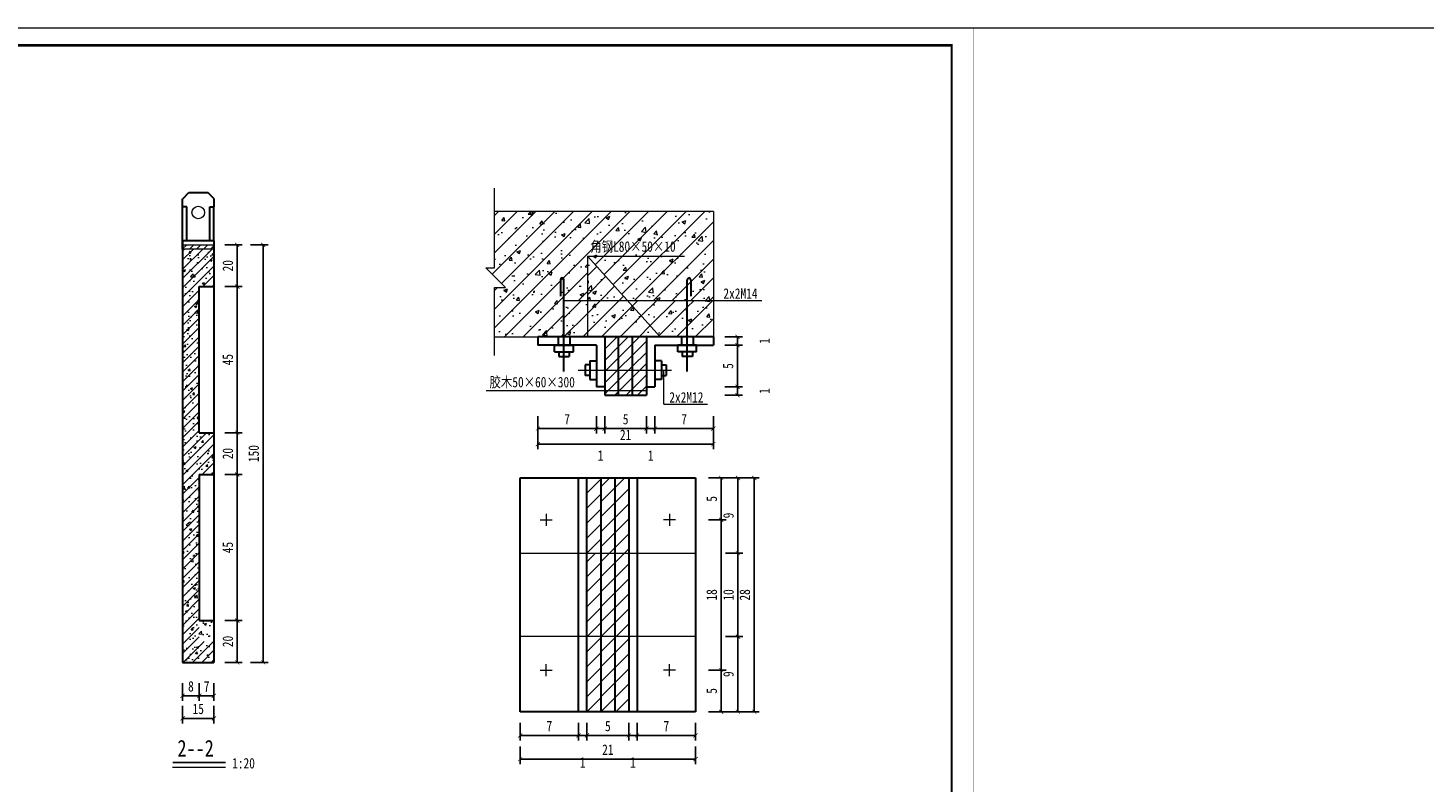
# Model space of a CAD drawing. Extents: x 36231 to 595326, y 3059 to 3871788.
# Tile 114 of 143: x 588556 to 588890, y 3866272 to 3866452. Entities that reach past the tile are written whole.
import ezdxf
from ezdxf.lldxf.tags import DXFTag

# ---------------------------------------------------------------- set-up
doc = ezdxf.new("R2010")
doc.units = 0
doc.header["$PDMODE"] = 32
doc.header["$PDSIZE"] = 0.2
doc.layers.get('0').update_dxf_attribs({"linetype": 'CONTINUOUS'})
doc.layers.get('Defpoints').update_dxf_attribs({"linetype": 'CONTINUOUS'})
for name, color, linetype, lineweight in [('0.13文字', 3, 'CONTINUOUS', 13), ('BIAOZHU', 8, 'CONTINUOUS', 13), ('图框１', 5, 'CONTINUOUS', 60), ('文字层', 7, 'CONTINUOUS', 15), ('标注线', 7, 'CONTINUOUS', 18), ('细实线', 3, 'CONTINUOUS', 20), ('轮廓线', 1, 'CONTINUOUS', 30), ('轮廓西线', 1, 'CONTINUOUS', 15)]:
    doc.layers.add(name, color=color, linetype=linetype, lineweight=lineweight)
doc.styles.add('-仿宋_GB2312', font='仿宋_GB2312_0.ttf')
doc.styles.add('HZTXT', font='仿宋_GB2312_0.ttf', dxfattribs={"width": 0.8, "height": 2.5})
tags = doc.linetypes.add('DASHDOT2', pattern=[0.5, 0.25, -0.125, 0, -0.125]).pattern_tags.tags
tags[10:11] = [DXFTag(74, 4), DXFTag(75, 0), DXFTag(340, '0'), DXFTag(46, 1.0), DXFTag(50, 0.0), DXFTag(44, 0.0), DXFTag(45, 0.0)]
tags[8:9] = [DXFTag(74, 4), DXFTag(75, 0), DXFTag(340, '0'), DXFTag(46, 1.0), DXFTag(50, 0.0), DXFTag(44, 0.0), DXFTag(45, 0.0)]
tags[6:7] = [DXFTag(74, 4), DXFTag(75, 0), DXFTag(340, '0'), DXFTag(46, 1.0), DXFTag(50, 0.0), DXFTag(44, 0.0), DXFTag(45, 0.0)]
tags[4:5] = [DXFTag(74, 4), DXFTag(75, 0), DXFTag(340, '0'), DXFTag(46, 1.0), DXFTag(50, 0.0), DXFTag(44, 0.0), DXFTag(45, 0.0)]
doc.dimstyles.new('工作室标准标注', dxfattribs={"dimtxt": 2.5, "dimasz": 1, "dimexe": 1.2, "dimexo": 1.5, "dimgap": 1, "dimtad": 1, "dimdec": 1, "dimzin": 0, "dimdsep": 46, "dimtxsty": 'HZTXT', "dimblk": 'ARCHTICK', "dimcen": 0.09, "dimadec": 0, "dimazin": 0, "dimtfac": 0.09, "dimtdec": 1, "dimtofl": 0, "dimtmove": 2, "dimatfit": 3, "dimldrblk": 'ARCHTICK', "dimfxl": 3, "dimfxlon": 1, "dimtolj": 1, "dimtzin": 0, "dimarcsym": 0})
pattern_1 = [(50, (588665.879, 3866378.241), (9.1092, -0.79695), [0.9525, -10.4775]), (355, (588665.879, 3866378.241), (-1.7621, 9.5528), [0.762, -8.382]), (100.451, (588666.638, 3866378.174), (7.3471, 8.7558), [0.8095, -8.9045]), (46.184, (588665.879, 3866380.781), (13.554, -2.1021), [1.4287, -15.7162]), (96.636, (588667.008, 3866380.606), (11.8702, 12.3713), [1.2143, -13.3567]), (351.184, (588665.879, 3866380.781), (11.8702, 12.3713), [1.143, -12.573]), (21, (588667.149, 3866380.146), (7.5807, -5.1133), [0.9525, -10.4775]), (326, (588667.149, 3866380.146), (3.0901, 9.2094), [0.762, -8.382]), (71.451, (588667.7806, 3866379.72), (10.6708, 4.0961), [0.8095, -8.9045]), (37.5, (588665.8788, 3866378.2408), (0.15443, 4.22775), [0, -8.2804, 0, -8.509, 0, -8.41375]), (7.5, (588665.879, 3866378.241), (3.34098, 5.00903), [0, -4.8514, 0, -8.0899, 0, -3.20675]), (327.5, (588663.0467, 3866378.2408), (6.77953, -0.28644), [0, -3.175, 0, -9.906, 0, -13.1445]), (317.5, (588661.777, 3866378.241), (7.40646, 1.2713), [0, -4.1275, 0, -6.5786, 0, -9.3345])]
pattern_2 = [(45, (588684.6183, 3866378.2408), (-2.24506, 2.24506), [])]
pattern_3 = [(45, (588693.455, 3866288.412), (-1.79605, 1.79605), [])]
pattern_4 = [(45, (588690.1215, 3866288.412), (-1.79605, 1.79605), [])]
pattern_5 = [(45, (588686.0183, 3866364.2408), (-1.34704, 1.34704), [])]

# ---------------------------------------------------------------- blocks, each defined once
blk = doc.blocks.new('_ARCHTICK')
at = {"color": 0, "linetype": 'ByBlock', "const_width": 0.15}
blk.add_lwpolyline([(-0.5, -0.5), (0.5, 0.5)], dxfattribs=at)
blk = doc.blocks.new('*D1463')
at = {"layer": 'Defpoints', "color": 0, "lineweight": 13}
for p in [(588600.83, 3866400.25), (588600.83, 3866300.25), (588612.61, 3866300.25)]:
    blk.add_point(p, dxfattribs=at)
at = {"layer": '细实线', "color": 0, "lineweight": -2}
for p, q in [((588609.61, 3866400.25), (588613.81, 3866400.25)), ((588612.61, 3866400.25), (588612.61, 3866300.25)), ((588609.61, 3866300.25), (588613.81, 3866300.25))]:
    blk.add_line(p, q, dxfattribs=at)
for p, rotation in [((588612.61, 3866400.25), 90), ((588612.61, 3866300.25), 270)]:
    blk.add_blockref('_ARCHTICK', p, dxfattribs=dict(at, rotation=rotation))
at = {"layer": '细实线', "color": 0, "lineweight": 9, "insert": (588610.36, 3866350.25), "char_height": 2.5, "attachment_point": 5, "rotation": 90, "style": 'HZTXT'}
blk.add_mtext('\\A1;150', dxfattribs=at)
blk = doc.blocks.new('*D1468')
at = {"layer": 'Defpoints', "color": 0, "lineweight": 13}
for p in [(588692.37, 3866368.24), (588694.37, 3866366.24), (588694.37, 3866356.24)]:
    blk.add_point(p, dxfattribs=at)
at = {"layer": '细实线', "color": 0, "lineweight": -2}
for p, q in [((588692.37, 3866359.24), (588692.37, 3866355.04)), ((588694.37, 3866359.24), (588694.37, 3866355.04)), ((588692.37, 3866356.24), (588694.37, 3866356.24))]:
    blk.add_line(p, q, dxfattribs=at)
at = {"layer": '细实线', "color": 0, "lineweight": -2, "rotation": 180}
blk.add_blockref('_ARCHTICK', (588692.37, 3866356.24), dxfattribs=at)
at = {"layer": '细实线', "color": 0, "lineweight": -2}
blk.add_blockref('_ARCHTICK', (588694.37, 3866356.24), dxfattribs=at)
at = {"layer": '细实线', "color": 0, "lineweight": 9, "insert": (588693.37, 3866349.79), "char_height": 2.5, "attachment_point": 5, "style": 'HZTXT'}
blk.add_mtext('\\A1;1', dxfattribs=at)
blk = doc.blocks.new('*D1470')
at = {"layer": 'Defpoints', "color": 0, "lineweight": 13}
for p in [(588704.37, 3866366.24), (588706.37, 3866368.24), (588706.37, 3866356.24)]:
    blk.add_point(p, dxfattribs=at)
at = {"layer": '细实线', "color": 0, "lineweight": -2}
for p, q in [((588704.37, 3866359.24), (588704.37, 3866355.04)), ((588706.37, 3866359.24), (588706.37, 3866355.04)), ((588704.37, 3866356.24), (588706.37, 3866356.24))]:
    blk.add_line(p, q, dxfattribs=at)
at = {"layer": '细实线', "color": 0, "lineweight": -2, "rotation": 180}
blk.add_blockref('_ARCHTICK', (588704.37, 3866356.24), dxfattribs=at)
at = {"layer": '细实线', "color": 0, "lineweight": -2}
blk.add_blockref('_ARCHTICK', (588706.37, 3866356.24), dxfattribs=at)
at = {"layer": '细实线', "color": 0, "lineweight": 9, "insert": (588705.37, 3866349.79), "char_height": 2.5, "attachment_point": 5, "style": 'HZTXT'}
blk.add_mtext('\\A1;1', dxfattribs=at)
blk = doc.blocks.new('*D1472')
at = {"layer": 'Defpoints', "color": 0, "lineweight": 13}
for p in [(588704.37, 3866366.24), (588726.16, 3866366.24), (588704.37, 3866364.24)]:
    blk.add_point(p, dxfattribs=at)
at = {"layer": '细实线', "color": 0, "lineweight": -2}
for p, q in [((588723.16, 3866366.24), (588727.36, 3866366.24)), ((588726.16, 3866364.24), (588726.16, 3866366.24)), ((588723.16, 3866364.24), (588727.36, 3866364.24))]:
    blk.add_line(p, q, dxfattribs=at)
for p, rotation in [((588726.16, 3866366.24), 90), ((588726.16, 3866364.24), 270)]:
    blk.add_blockref('_ARCHTICK', p, dxfattribs=dict(at, rotation=rotation))
at = {"layer": '细实线', "color": 0, "lineweight": 9, "insert": (588732.61, 3866365.24), "char_height": 2.5, "attachment_point": 5, "rotation": 90, "style": 'HZTXT'}
blk.add_mtext('\\A1;1', dxfattribs=at)
blk = doc.blocks.new('*D1474')
at = {"layer": 'Defpoints', "color": 0, "lineweight": 13}
for p in [(588706.37, 3866376.24), (588720.37, 3866378.24), (588726.16, 3866378.24)]:
    blk.add_point(p, dxfattribs=at)
at = {"layer": '细实线', "color": 0, "lineweight": -2}
for p, q in [((588723.16, 3866378.24), (588727.36, 3866378.24)), ((588723.16, 3866376.24), (588727.36, 3866376.24)), ((588726.16, 3866376.24), (588726.16, 3866378.24))]:
    blk.add_line(p, q, dxfattribs=at)
for p, rotation in [((588726.16, 3866378.24), 90), ((588726.16, 3866376.24), 270)]:
    blk.add_blockref('_ARCHTICK', p, dxfattribs=dict(at, rotation=rotation))
at = {"layer": '细实线', "color": 0, "lineweight": 9, "insert": (588732.61, 3866377.24), "char_height": 2.5, "attachment_point": 5, "rotation": 90, "style": 'HZTXT'}
blk.add_mtext('\\A1;1', dxfattribs=at)
blk = doc.blocks.new('*D1511')
at = {"layer": 'Defpoints', "color": 0, "lineweight": 13}
for p in [(588688.12, 3866288.41), (588690.12, 3866288.41), (588690.12, 3866282.74)]:
    blk.add_point(p, dxfattribs=at)
at = {"layer": '细实线', "color": 0, "lineweight": -2}
for p, q in [((588688.12, 3866285.74), (588688.12, 3866281.54)), ((588690.12, 3866285.74), (588690.12, 3866281.54)), ((588688.12, 3866282.74), (588690.12, 3866282.74))]:
    blk.add_line(p, q, dxfattribs=at)
at = {"layer": '细实线', "color": 0, "lineweight": -2, "rotation": 180}
blk.add_blockref('_ARCHTICK', (588688.12, 3866282.74), dxfattribs=at)
at = {"layer": '细实线', "color": 0, "lineweight": -2}
blk.add_blockref('_ARCHTICK', (588690.12, 3866282.74), dxfattribs=at)
at = {"layer": '细实线', "color": 0, "lineweight": 9, "insert": (588689.12, 3866276.29), "char_height": 2.5, "attachment_point": 5, "style": 'HZTXT'}
blk.add_mtext('\\A1;1', dxfattribs=at)
blk = doc.blocks.new('*D1513')
at = {"layer": 'Defpoints', "color": 0, "lineweight": 13}
for p in [(588700.12, 3866288.41), (588702.12, 3866288.41), (588702.12, 3866282.74)]:
    blk.add_point(p, dxfattribs=at)
at = {"layer": '细实线', "color": 0, "lineweight": -2}
for p, q in [((588700.12, 3866285.74), (588700.12, 3866281.54)), ((588702.12, 3866285.74), (588702.12, 3866281.54)), ((588700.12, 3866282.74), (588702.12, 3866282.74))]:
    blk.add_line(p, q, dxfattribs=at)
at = {"layer": '细实线', "color": 0, "lineweight": -2, "rotation": 180}
blk.add_blockref('_ARCHTICK', (588700.12, 3866282.74), dxfattribs=at)
at = {"layer": '细实线', "color": 0, "lineweight": -2}
blk.add_blockref('_ARCHTICK', (588702.12, 3866282.74), dxfattribs=at)
at = {"layer": '细实线', "color": 0, "lineweight": 9, "insert": (588701.12, 3866276.29), "char_height": 2.5, "attachment_point": 5, "style": 'HZTXT'}
blk.add_mtext('\\A1;1', dxfattribs=at)
blk = doc.blocks.new('*D1518')
at = {"layer": 'Defpoints', "color": 0, "lineweight": 13}
for p in [(588716.12, 3866344.41), (588716.12, 3866326.41), (588726.26, 3866326.41)]:
    blk.add_point(p, dxfattribs=at)
at = {"layer": '细实线', "color": 0, "lineweight": -2}
for p, q in [((588723.26, 3866344.41), (588727.46, 3866344.41)), ((588726.26, 3866344.41), (588726.26, 3866326.41)), ((588723.26, 3866326.41), (588727.46, 3866326.41))]:
    blk.add_line(p, q, dxfattribs=at)
for p, rotation in [((588726.26, 3866344.41), 90), ((588726.26, 3866326.41), 270)]:
    blk.add_blockref('_ARCHTICK', p, dxfattribs=dict(at, rotation=rotation))
at = {"layer": '细实线', "color": 0, "lineweight": 9, "insert": (588724.01, 3866335.41), "char_height": 2.5, "attachment_point": 5, "rotation": 90, "style": 'HZTXT'}
blk.add_mtext('\\A1;9', dxfattribs=at)
blk = doc.blocks.new('*D1519')
at = {"layer": 'Defpoints', "color": 0, "lineweight": 13}
for p in [(588716.12, 3866326.41), (588716.12, 3866306.41), (588726.26, 3866306.41)]:
    blk.add_point(p, dxfattribs=at)
at = {"layer": '细实线', "color": 0, "lineweight": -2}
for p, q in [((588723.26, 3866326.41), (588727.46, 3866326.41)), ((588726.26, 3866326.41), (588726.26, 3866306.41)), ((588723.26, 3866306.41), (588727.46, 3866306.41))]:
    blk.add_line(p, q, dxfattribs=at)
for p, rotation in [((588726.26, 3866326.41), 90), ((588726.26, 3866306.41), 270)]:
    blk.add_blockref('_ARCHTICK', p, dxfattribs=dict(at, rotation=rotation))
at = {"layer": '细实线', "color": 0, "lineweight": 9, "insert": (588724.01, 3866316.41), "char_height": 2.5, "attachment_point": 5, "rotation": 90, "style": 'HZTXT'}
blk.add_mtext('\\A1;10', dxfattribs=at)
blk = doc.blocks.new('*D1520')
at = {"layer": 'Defpoints', "color": 0, "lineweight": 13}
for p in [(588716.12, 3866306.41), (588716.12, 3866288.41), (588726.26, 3866288.41)]:
    blk.add_point(p, dxfattribs=at)
at = {"layer": '细实线', "color": 0, "lineweight": -2}
for p, q in [((588723.26, 3866306.41), (588727.46, 3866306.41)), ((588726.26, 3866306.41), (588726.26, 3866288.41)), ((588723.26, 3866288.41), (588727.46, 3866288.41))]:
    blk.add_line(p, q, dxfattribs=at)
for p, rotation in [((588726.26, 3866306.41), 90), ((588726.26, 3866288.41), 270)]:
    blk.add_blockref('_ARCHTICK', p, dxfattribs=dict(at, rotation=rotation))
at = {"layer": '细实线', "color": 0, "lineweight": 9, "insert": (588724.01, 3866297.41), "char_height": 2.5, "attachment_point": 5, "rotation": 90, "style": 'HZTXT'}
blk.add_mtext('\\A1;9', dxfattribs=at)
blk = doc.blocks.new('eesz')
at = {"layer": '图框１', "color": 7, "const_width": 0.467}
blk.add_lwpolyline([(25244.5, -497.6), (25244.5, -1980.6), (27344.5, -1980.6), (27344.5, -497.6)], close=True, dxfattribs=at)
blk.add_lwpolyline([(25244.5, -497.6), (25244.5, -1980.6), (27344.5, -1980.6), (27344.5, -497.6)], close=True, dxfattribs=at)
at = {"layer": '图框１', "color": 5, "const_width": 0.467}
blk.add_lwpolyline([(25244.5, -497.6), (25244.5, -1980.6), (27344.5, -1980.6), (27344.5, -497.6)], close=True, dxfattribs=at)
at = {"layer": '图框１', "color": 7}
blk.add_lwpolyline([(25322.3, -518.3, 3.11, 3.11, 0), (27318.5, -518.3, 2.59, 2.59, 0), (27318.5, -1954.6, 2.59, 2.59, 0), (25322.3, -1954.6, 2.59, 2.59, 0)], format="xyseb", close=True, dxfattribs=at)
blk.add_lwpolyline([(25322.3, -518.3, 3.11, 3.11, 0), (27318.5, -518.3, 2.59, 2.59, 0), (27318.5, -1954.6, 2.59, 2.59, 0), (25322.3, -1954.6, 2.59, 2.59, 0)], format="xyseb", close=True, dxfattribs=at)
at = {"layer": '图框１', "color": 5}
blk.add_lwpolyline([(25322.3, -518.3, 3.11, 3.11, 0), (27318.5, -518.3, 2.59, 2.59, 0), (27318.5, -1954.6, 2.59, 2.59, 0), (25322.3, -1954.6, 2.59, 2.59, 0)], format="xyseb", close=True, dxfattribs=at)

msp = doc.modelspace()

# ---------------------------------------------------------------- hatches: boundary and pattern name
at = {"layer": 'BIAOZHU'}
h = msp.add_hatch(dxfattribs=at)
h.set_pattern_fill('AR-CONC', color=256, scale=0.05, style=0)
h.set_pattern_definition(pattern_1)
h.paths.add_polyline_path([(588720.37, 3866386.96), (588720.37, 3866408.24), (588667.99, 3866408.24), (588667.99, 3866394.72), (588665.88, 3866394.72), (588670.65, 3866390.06), (588667.99, 3866390.06), (588667.99, 3866378.24), (588684.62, 3866378.24), (588684.62, 3866386.96), (588690.21, 3866386.96), (588690.21, 3866397.58), (588699.8, 3866386.96)])
h.paths.add_polyline_path([(588699.8, 3866386.96), (588707.67, 3866378.24), (588714.12, 3866378.24), (588714.12, 3866386.96)], flags=17)
h.paths.add_polyline_path([(588690.09, 3866397.35), (588712.5, 3866397.35), (588712.5, 3866402.29), (588690.09, 3866402.29)], flags=24)
h = msp.add_hatch(dxfattribs=at)
h.set_pattern_fill('ANSI31', color=256, style=0)
h.set_pattern_definition([(45, (588665.8788, 3866378.2408), (-2.24506, 2.24506), [])])
h.paths.add_polyline_path([(588667.99, 3866408.24), (588667.99, 3866394.72), (588665.88, 3866394.72), (588670.65, 3866390.06), (588667.99, 3866390.06), (588667.99, 3866378.24), (588684.62, 3866378.24), (588684.62, 3866386.96), (588690.21, 3866386.96), (588690.21, 3866397.58), (588699.8, 3866386.96), (588720.37, 3866386.96), (588720.37, 3866408.24)])
h.paths.add_polyline_path([(588690.09, 3866397.35), (588712.5, 3866397.35), (588712.5, 3866402.29), (588690.09, 3866402.29)], flags=24)
h = msp.add_hatch(dxfattribs=at)
h.set_pattern_fill('AR-CONC', color=256, scale=0.03, style=0)
h.set_pattern_definition([(50, (589330.802, 3868443.006), (5.46554, -0.478173), [0.5715, -6.2865]), (355, (589330.802, 3868443.006), (-1.057285, 5.731699), [0.4572, -5.0292]), (100.451, (589331.2575, 3868442.966), (4.408275, 5.253501), [0.4857, -5.3427]), (46.1842, (589330.802, 3868444.53), (8.132371, -1.26127), [0.85725, -9.42975]), (96.6356, (589331.48, 3868444.425), (7.122127, 7.422767), [0.72855, -8.01405]), (351.184, (589330.802, 3868444.53), (7.122138, 7.422754), [0.6858, -7.5438]), (21, (589331.564, 3868444.149), (4.548446, -3.067966), [0.5715, -6.2865]), (326, (589331.564, 3868444.149), (1.854061, 5.525639), [0.4572, -5.0292]), (71.4514, (589331.943, 3868443.893), (6.402495, 2.457686), [0.4857, -5.3427]), (37.5, (589330.802, 3868443.0058), (0.0926581, 2.5366512), [0, -4.96824, 0, -5.1054, 0, -5.04825]), (7.5, (589330.802, 3868443.0058), (2.00459, 3.0054172), [0, -2.91084, 0, -4.85394, 0, -1.92405]), (327.5, (589329.1027, 3868443.0058), (4.0677179, -0.1718623), [0, -1.905, 0, -5.9436, 0, -7.8867]), (317.5, (589328.3407, 3868443.006), (4.4438754, 0.762795), [0, -2.4765, 0, -3.94716, 0, -5.6007])])
h.paths.add_polyline_path([(588597.33, 3866355.25), (588597.33, 3866390.25), (588600.83, 3866390.25), (588600.83, 3866399.25), (588593.33, 3866399.25), (588593.33, 3866300.25), (588600.83, 3866300.25), (588600.83, 3866310.25), (588597.33, 3866310.25), (588597.33, 3866345.25), (588600.83, 3866345.25), (588600.83, 3866355.25)])
h = msp.add_hatch(dxfattribs=at)
h.set_pattern_fill('ANSI31', color=256, style=0)
h.set_pattern_definition(pattern_2)
h.paths.add_polyline_path([(588699.8, 3866386.96), (588690.21, 3866397.58), (588690.21, 3866386.96)])
h = msp.add_hatch(dxfattribs=at)
h.set_pattern_fill('AR-CONC', color=256, scale=0.05, style=0)
h.set_pattern_definition([(50, (588690.213, 3866386.964), (9.1092, -0.797), [0.9525, -10.4775]), (355, (588690.213, 3866386.964), (-1.762, 9.553), [0.762, -8.382]), (100.45, (588690.972, 3866386.898), (7.347, 8.756), [0.8095, -8.9045]), (46.18, (588690.213, 3866389.504), (13.554, -2.102), [1.429, -15.716]), (96.64, (588691.342, 3866389.329), (11.87, 12.371), [1.214, -13.357]), (351.18, (588690.213, 3866389.504), (11.87, 12.371), [1.143, -12.573]), (21, (588691.483, 3866388.869), (7.5807, -5.1133), [0.9525, -10.4775]), (326, (588691.483, 3866388.869), (3.09, 9.2094), [0.762, -8.382]), (71.45, (588692.115, 3866388.443), (10.671, 4.096), [0.8095, -8.9045]), (37.5, (588690.213, 3866386.964), (0.1544, 4.22775), [0, -8.2804, 0, -8.509, 0, -8.41375]), (7.5, (588690.213, 3866386.964), (3.341, 5.009), [0, -4.8514, 0, -8.0899, 0, -3.20675]), (327.5, (588687.381, 3866386.964), (6.7795, -0.28644), [0, -3.175, 0, -9.906, 0, -13.1445]), (317.5, (588686.111, 3866386.964), (7.4065, 1.2713), [0, -4.1275, 0, -6.5786, 0, -9.3345])])
h.paths.add_polyline_path([(588690.21, 3866386.96), (588699.8, 3866386.96), (588690.21, 3866397.58)])
h = msp.add_hatch(dxfattribs=at)
h.set_pattern_fill('AR-CONC', color=256, scale=0.05, style=0)
h.set_pattern_definition(pattern_1)
h.paths.add_polyline_path([(588690.21, 3866386.96), (588684.62, 3866386.96), (588684.62, 3866378.24), (588690.21, 3866378.24)])
h = msp.add_hatch(dxfattribs=at)
h.set_pattern_fill('ANSI31', color=256, style=0)
h.set_pattern_definition(pattern_2)
h.paths.add_polyline_path([(588684.62, 3866386.96), (588684.62, 3866378.24), (588690.21, 3866378.24), (588690.21, 3866386.96)])
h = msp.add_hatch(dxfattribs=at)
h.set_pattern_fill('AR-CONC', color=256, scale=0.05, style=0)
h.set_pattern_definition(pattern_1)
h.paths.add_polyline_path([(588699.8, 3866386.96), (588707.67, 3866378.24), (588714.12, 3866378.24), (588714.12, 3866386.96)], flags=17)
h.paths.add_polyline_path([(588690.21, 3866386.96), (588690.21, 3866378.24), (588707.67, 3866378.24), (588699.8, 3866386.96)], flags=17)
h = msp.add_hatch(dxfattribs=at)
h.set_pattern_fill('ANSI31', color=256, style=0)
h.set_pattern_definition(pattern_2)
h.paths.add_polyline_path([(588690.21, 3866386.96), (588690.21, 3866378.24), (588707.67, 3866378.24), (588699.8, 3866386.96)])
h = msp.add_hatch(dxfattribs=at)
h.set_pattern_fill('AR-CONC', color=256, scale=0.05, style=0)
h.set_pattern_definition(pattern_1)
h.paths.add_polyline_path([(588699.8, 3866386.96), (588707.67, 3866378.24), (588714.12, 3866378.24), (588714.12, 3866386.96)], flags=17)
h.paths.add_polyline_path([(588720.37, 3866386.96), (588714.12, 3866386.96), (588714.12, 3866378.24), (588720.37, 3866378.24)], flags=17)
h = msp.add_hatch(dxfattribs=at)
h.set_pattern_fill('ANSI31', color=256, style=0)
h.set_pattern_definition(pattern_2)
h.paths.add_polyline_path([(588707.67, 3866378.24), (588714.12, 3866378.24), (588714.12, 3866386.96), (588699.8, 3866386.96)])
h = msp.add_hatch(dxfattribs=at)
h.set_pattern_fill('ANSI31', color=256, style=0)
h.set_pattern_definition(pattern_2)
h.paths.add_polyline_path([(588714.12, 3866378.24), (588720.37, 3866378.24), (588720.37, 3866386.96), (588714.12, 3866386.96)])
h = msp.add_hatch(dxfattribs=at)
h.set_pattern_fill('ANSI31', color=256, scale=0.6, style=0)
h.set_pattern_definition(pattern_5)
h.paths.add_polyline_path([(588694.37, 3866370.24), (588697.7, 3866370.24), (588697.7, 3866378.24), (588694.37, 3866378.24)])
h = msp.add_hatch(dxfattribs=at)
h.set_pattern_fill('ANSI31', color=256, scale=0.6, style=0)
h.set_pattern_definition(pattern_5)
h.paths.add_polyline_path([(588701.03, 3866378.24), (588697.7, 3866378.24), (588697.7, 3866370.24), (588701.03, 3866370.24)])
h = msp.add_hatch(dxfattribs=at)
h.set_pattern_fill('ANSI31', color=256, scale=0.6, style=0)
h.set_pattern_definition(pattern_5)
h.paths.add_polyline_path([(588701.03, 3866370.24), (588704.37, 3866370.24), (588704.37, 3866378.24), (588701.03, 3866378.24)])
h = msp.add_hatch(dxfattribs=at)
h.set_pattern_fill('ANSI31', color=256, scale=0.6, style=0)
h.set_pattern_definition(pattern_5)
h.paths.add_polyline_path([(588694.37, 3866365.36), (588697.7, 3866365.36), (588697.7, 3866370.24), (588694.37, 3866370.24)])
h = msp.add_hatch(dxfattribs=at)
h.set_pattern_fill('ANSI31', color=256, scale=0.6, style=0)
h.set_pattern_definition(pattern_5)
h.paths.add_polyline_path([(588697.7, 3866365.36), (588701.03, 3866365.36), (588701.03, 3866370.24), (588697.7, 3866370.24)])
h = msp.add_hatch(dxfattribs=at)
h.set_pattern_fill('ANSI31', color=256, scale=0.6, style=0)
h.set_pattern_definition(pattern_5)
h.paths.add_polyline_path([(588701.03, 3866365.36), (588704.37, 3866365.36), (588704.37, 3866370.24), (588701.03, 3866370.24)])
h = msp.add_hatch(dxfattribs=at)
h.set_pattern_fill('ANSI31', color=256, scale=0.6, style=0)
h.set_pattern_definition(pattern_5)
h.paths.add_polyline_path([(588694.37, 3866365.36), (588694.37, 3866364.24), (588697.7, 3866364.24), (588697.7, 3866365.36)])
h = msp.add_hatch(dxfattribs=at)
h.set_pattern_fill('ANSI31', color=256, scale=0.6, style=0)
h.set_pattern_definition(pattern_5)
h.paths.add_polyline_path([(588697.7, 3866365.36), (588697.7, 3866364.24), (588701.03, 3866364.24), (588701.03, 3866365.36)])
h = msp.add_hatch(dxfattribs=at)
h.set_pattern_fill('ANSI31', color=256, scale=0.6, style=0)
h.set_pattern_definition(pattern_5)
h.paths.add_polyline_path([(588704.37, 3866364.24), (588704.37, 3866365.36), (588701.03, 3866365.36), (588701.03, 3866364.24)])
at = {"layer": '细实线', "lineweight": 13}
h = msp.add_hatch(dxfattribs=at)
h.set_pattern_fill('ANSI31', color=8, scale=0.5, style=0)
h.set_pattern_definition([(45, (589330.802, 3868443.0058), (-1.122532, 1.122532), [])])
h.paths.add_polyline_path([(588593.33, 3866300.25), (588600.83, 3866300.25), (588600.83, 3866305.25), (588597.33, 3866305.25), (588597.33, 3866345.25), (588600.83, 3866345.25), (588600.83, 3866355.25), (588597.33, 3866355.25), (588597.33, 3866390.25), (588600.83, 3866390.25), (588600.83, 3866399.25), (588593.33, 3866399.25)])
at = {"layer": '细实线', "lineweight": 15}
h = msp.add_hatch(dxfattribs=at)
h.set_pattern_fill('ANSI31', color=8, scale=0.8, style=0)
h.set_pattern_definition([(45, (588690.1215, 3866326.412), (-1.79605, 1.79605), [])])
h.paths.add_polyline_path([(588693.45, 3866344.41), (588690.12, 3866344.41), (588690.12, 3866326.41), (588693.45, 3866326.41)])
h = msp.add_hatch(dxfattribs=at)
h.set_pattern_fill('ANSI31', color=8, scale=0.8, style=0)
h.set_pattern_definition(pattern_3)
h.paths.add_polyline_path([(588696.79, 3866344.41), (588693.45, 3866344.41), (588693.45, 3866326.41), (588696.79, 3866326.41)])
h = msp.add_hatch(dxfattribs=at)
h.set_pattern_fill('ANSI31', color=8, scale=0.8, style=0)
h.set_pattern_definition(pattern_3)
h.paths.add_polyline_path([(588696.79, 3866326.41), (588700.12, 3866326.41), (588700.12, 3866344.41), (588696.79, 3866344.41)])
h = msp.add_hatch(dxfattribs=at)
h.set_pattern_fill('ANSI31', color=8, scale=0.8, style=0)
h.set_pattern_definition(pattern_4)
h.paths.add_polyline_path([(588693.45, 3866326.41), (588690.12, 3866326.41), (588690.12, 3866316.41), (588693.45, 3866316.41)])
h = msp.add_hatch(dxfattribs=at)
h.set_pattern_fill('ANSI31', color=8, scale=0.8, style=0)
h.set_pattern_definition(pattern_3)
h.paths.add_polyline_path([(588696.79, 3866326.41), (588693.45, 3866326.41), (588693.45, 3866316.41), (588696.79, 3866316.41)])
h = msp.add_hatch(dxfattribs=at)
h.set_pattern_fill('ANSI31', color=8, scale=0.8, style=0)
h.set_pattern_definition(pattern_3)
h.paths.add_polyline_path([(588700.12, 3866326.41), (588696.79, 3866326.41), (588696.79, 3866316.41), (588700.12, 3866316.41)])
h = msp.add_hatch(dxfattribs=at)
h.set_pattern_fill('ANSI31', color=8, scale=0.8, style=0)
h.set_pattern_definition(pattern_4)
h.paths.add_polyline_path([(588693.45, 3866316.41), (588690.12, 3866316.41), (588690.12, 3866306.41), (588693.45, 3866306.41)])
h = msp.add_hatch(dxfattribs=at)
h.set_pattern_fill('ANSI31', color=8, scale=0.8, style=0)
h.set_pattern_definition(pattern_3)
h.paths.add_polyline_path([(588696.79, 3866316.41), (588693.45, 3866316.41), (588693.45, 3866306.41), (588696.79, 3866306.41)])
h = msp.add_hatch(dxfattribs=at)
h.set_pattern_fill('ANSI31', color=8, scale=0.8, style=0)
h.set_pattern_definition(pattern_3)
h.paths.add_polyline_path([(588700.12, 3866316.41), (588696.79, 3866316.41), (588696.79, 3866306.41), (588700.12, 3866306.41)])
h = msp.add_hatch(dxfattribs=at)
h.set_pattern_fill('ANSI31', color=8, scale=0.8, style=0)
h.set_pattern_definition(pattern_4)
h.paths.add_polyline_path([(588690.12, 3866288.41), (588693.45, 3866288.41), (588693.45, 3866306.41), (588690.12, 3866306.41)])
h = msp.add_hatch(dxfattribs=at)
h.set_pattern_fill('ANSI31', color=8, scale=0.8, style=0)
h.set_pattern_definition(pattern_3)
h.paths.add_polyline_path([(588696.79, 3866306.41), (588693.45, 3866306.41), (588693.45, 3866288.41), (588696.79, 3866288.41)])
h = msp.add_hatch(dxfattribs=at)
h.set_pattern_fill('ANSI31', color=8, scale=0.8, style=0)
h.set_pattern_definition(pattern_3)
h.paths.add_polyline_path([(588696.79, 3866288.41), (588700.12, 3866288.41), (588700.12, 3866306.41), (588696.79, 3866306.41)])
at = {"layer": '轮廓西线', "lineweight": 20}
h = msp.add_hatch(dxfattribs=at)
h.set_pattern_fill('ANSI31', scale=0.375, style=0)
h.set_pattern_definition([(45, (586848.9865, 3864119.4825), (-0.841899, 0.841899), [])])
h.paths.add_polyline_path([(588600.83, 3866399.25), (588600.83, 3866400.25), (588593.33, 3866400.25), (588593.33, 3866399.25)])

# ---------------------------------------------------------------- linework, layer by layer
at = {"layer": '0.13文字', "lineweight": 13}
msp.add_line((590756.67, 3866452.18), (583564.28, 3866452.18), dxfattribs=at)
at = {"layer": '标注线', "color": 7}
msp.add_line((588590.93, 3866275.18), (588603.64, 3866275.18), dxfattribs=at)
at = {"layer": '标注线', "color": 7, "const_width": 0.4}
msp.add_lwpolyline([(588590.93, 3866276.25), (588603.64, 3866276.25)], dxfattribs=at)
at = {"layer": '标注线', "color": 7}
msp.add_circle((588597.08, 3866408), 1.5, dxfattribs=at)
at = {"layer": '细实线'}
for p, q in [((588667.99, 3866394.72), (588667.99, 3866413.83)), ((588665.88, 3866394.72), (588667.99, 3866394.72)), ((588665.88, 3866394.72), (588670.65, 3866390.06)), ((588667.99, 3866373.76), (588667.99, 3866390.06)), ((588667.99, 3866390.06), (588670.65, 3866390.06)), ((588684.62, 3866386.96), (588731.95, 3866386.96)), ((588680.37, 3866335.85), (588680.37, 3866332.97)), ((588709.87, 3866335.85), (588709.87, 3866332.97)), ((588678.93, 3866334.41), (588681.81, 3866334.41)), ((588711.31, 3866334.41), (588708.43, 3866334.41)), ((588678.93, 3866298.41), (588681.81, 3866298.41)), ((588680.37, 3866296.97), (588680.37, 3866299.85)), ((588711.31, 3866298.41), (588708.43, 3866298.41)), ((588709.87, 3866296.97), (588709.87, 3866299.85))]:
    msp.add_line(p, q, dxfattribs=at)
at = {"layer": '细实线', "lineweight": 9}
for p, q in [((588690.21, 3866397.58), (588713.47, 3866397.58)), ((588690.21, 3866397.58), (588690.21, 3866378.24)), ((588690.21, 3866397.58), (588707.67, 3866378.24)), ((588708.52, 3866362.09), (588708.52, 3866370.06)), ((588665.99, 3866365.36), (588704.37, 3866365.36)), ((588708.5, 3866362.09), (588719, 3866362.09))]:
    msp.add_line(p, q, dxfattribs=at)
at = {"layer": '细实线', "color": 1, "linetype": 'DASHDOT2', "ltscale": 3.5}
for p, q in [((588688.03, 3866370.24), (588710.38, 3866370.24)), ((588674.12, 3866326.41), (588716.12, 3866326.41)), ((588716.12, 3866306.41), (588674.12, 3866306.41))]:
    msp.add_line(p, q, dxfattribs=at)
at = {"layer": '轮廓线', "color": 7, "lineweight": 15}
for p, q in [((588720.37, 3866408.24), (588667.99, 3866408.24)), ((588720.37, 3866408.24), (588720.37, 3866376.24)), ((588667.99, 3866378.24), (588720.37, 3866378.24))]:
    msp.add_line(p, q, dxfattribs=at)
at = {"layer": '轮廓线', "color": 7}
msp.add_line((588715.52, 3866378.24), (588715.52, 3866376.24), dxfattribs=at)
at = {"layer": '轮廓西线', "color": 4, "lineweight": 30}
for p, q in [((588593.35, 3866411.28), (588594.85, 3866412.78)), ((588594.85, 3866412.78), (588599.35, 3866412.78)), ((588600.85, 3866411.28), (588599.35, 3866412.78)), ((588593.33, 3866400.25), (588593.33, 3866411.25)), ((588594.33, 3866409.38), (588593.33, 3866409.38)), ((588593.33, 3866401.25), (588593.33, 3866409.35)), ((588594.33, 3866401.25), (588594.33, 3866409.35)), ((588599.83, 3866409.38), (588600.83, 3866409.38)), ((588599.83, 3866401.25), (588599.83, 3866409.35)), ((588600.83, 3866411.25), (588600.83, 3866409.35)), ((588600.83, 3866401.25), (588600.83, 3866409.35)), ((588600.83, 3866401.25), (588593.33, 3866401.25)), ((588593.33, 3866401.25), (588593.33, 3866300.25)), ((588593.33, 3866399.25), (588593.33, 3866400.25)), ((588593.33, 3866399.25), (588593.33, 3866400.25)), ((588600.83, 3866401.25), (588600.83, 3866300.25)), ((588600.83, 3866401.25), (588600.83, 3866300.25)), ((588600.83, 3866399.25), (588600.83, 3866400.25)), ((588683.77, 3866391.89), (588683.77, 3866387.95)), ((588684.62, 3866369.92), (588684.62, 3866391.89)), ((588714.12, 3866369.92), (588714.12, 3866391.89)), ((588714.97, 3866391.89), (588714.97, 3866387.95)), ((588597.33, 3866390.25), (588600.83, 3866390.25)), ((588597.33, 3866355.25), (588597.33, 3866390.25)), ((588678.37, 3866378.24), (588678.37, 3866376.24)), ((588720.37, 3866378.24), (588678.37, 3866378.24)), ((588692.37, 3866376.24), (588678.37, 3866376.24)), ((588682.37, 3866374.64), (588682.37, 3866376.24)), ((588682.37, 3866376.24), (588686.87, 3866376.24)), ((588683.22, 3866378.24), (588683.22, 3866376.24)), ((588683.22, 3866378.24), (588683.22, 3866376.24)), ((588686.02, 3866378.24), (588686.02, 3866376.24)), ((588686.87, 3866374.64), (588686.87, 3866376.24)), ((588692.37, 3866376.24), (588692.37, 3866366.24)), ((588694.37, 3866378.24), (588694.37, 3866364.24)), ((588697.7, 3866364.24), (588697.7, 3866378.24)), ((588701.03, 3866364.24), (588701.03, 3866378.24)), ((588704.37, 3866378.24), (588704.37, 3866364.24)), ((588706.37, 3866376.24), (588706.37, 3866366.24)), ((588706.37, 3866376.24), (588720.37, 3866376.24)), ((588711.87, 3866374.64), (588711.87, 3866376.24)), ((588716.37, 3866376.24), (588711.87, 3866376.24)), ((588712.72, 3866378.24), (588712.72, 3866376.24)), ((588715.52, 3866378.24), (588715.52, 3866376.24)), ((588716.37, 3866374.64), (588716.37, 3866376.24)), ((588720.37, 3866378.24), (588720.37, 3866376.24)), ((588682.37, 3866374.64), (588686.87, 3866374.64)), ((588683.37, 3866374.64), (588683.37, 3866373.53)), ((588683.37, 3866373.53), (588685.87, 3866373.53)), ((588685.87, 3866374.64), (588685.87, 3866373.53)), ((588690.77, 3866372.49), (588692.37, 3866372.49)), ((588690.77, 3866372.49), (588690.77, 3866367.99)), ((588707.97, 3866372.49), (588706.37, 3866372.49)), ((588707.97, 3866372.49), (588707.97, 3866367.99)), ((588716.37, 3866374.64), (588711.87, 3866374.64)), ((588712.87, 3866374.64), (588712.87, 3866373.53)), ((588715.37, 3866373.53), (588712.87, 3866373.53)), ((588715.37, 3866374.64), (588715.37, 3866373.53)), ((588689.66, 3866371.49), (588689.66, 3866368.99)), ((588690.77, 3866371.49), (588689.66, 3866371.49)), ((588690.77, 3866368.99), (588689.66, 3866368.99)), ((588707.97, 3866371.49), (588709.08, 3866371.49)), ((588707.97, 3866368.99), (588709.08, 3866368.99)), ((588709.08, 3866371.49), (588709.08, 3866368.99)), ((588690.77, 3866367.99), (588692.37, 3866367.99)), ((588694.37, 3866366.24), (588692.37, 3866366.24)), ((588704.37, 3866366.24), (588706.37, 3866366.24)), ((588707.97, 3866367.99), (588706.37, 3866367.99)), ((588694.37, 3866364.24), (588704.37, 3866364.24)), ((588597.33, 3866355.25), (588600.83, 3866355.25)), ((588597.33, 3866355.25), (588600.83, 3866355.25)), ((588597.33, 3866345.25), (588597.33, 3866310.25)), ((588597.33, 3866345.25), (588600.83, 3866345.25)), ((588674.12, 3866344.41), (588716.12, 3866344.41)), ((588674.12, 3866288.41), (588674.12, 3866344.41)), ((588688.12, 3866288.41), (588688.12, 3866344.41)), ((588690.12, 3866288.41), (588690.12, 3866344.41)), ((588693.45, 3866344.41), (588693.45, 3866288.41)), ((588696.79, 3866344.41), (588696.79, 3866288.41)), ((588700.12, 3866344.41), (588700.12, 3866288.41)), ((588702.12, 3866344.41), (588702.12, 3866288.41)), ((588716.12, 3866344.41), (588716.12, 3866288.41)), ((588597.33, 3866310.25), (588600.83, 3866310.25)), ((588593.33, 3866300.25), (588600.83, 3866300.25)), ((588716.12, 3866288.41), (588674.12, 3866288.41))]:
    msp.add_line(p, q, dxfattribs=at)
at = {"layer": '轮廓西线', "color": 7, "lineweight": 20}
for p, q in [((588593.33, 3866400.25), (588600.83, 3866400.25)), ((588600.83, 3866399.25), (588593.33, 3866399.25))]:
    msp.add_line(p, q, dxfattribs=at)
at = {"layer": '轮廓西线', "color": 4, "lineweight": 30}
for centre in [(588684.19, 3866391.89), (588714.54, 3866391.89)]:
    msp.add_arc(centre, 0.426, 0, 180, dxfattribs=at)

# ---------------------------------------------------------------- block references
at = {"layer": '文字层', "xscale": 0.1999999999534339, "yscale": 0.2000000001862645, "zscale": 0.2}
msp.add_blockref('eesz', (583313.71, 3866551.7), dxfattribs=at)

# ---------------------------------------------------------------- texts
at = {"layer": '细实线', "lineweight": 9, "style": '-仿宋_GB2312', "width": 0.8}
for s, p in [('角钢L80×50×10', (588690.92, 3866398.61)), ('胶木50×60×300', (588666.8, 3866366.13)), ('2x2M12', (588709.83, 3866362.48))]:
    msp.add_text(s, height=2.5, dxfattribs=at).set_placement(p)
at = {"layer": '细实线', "color": 7, "style": '-仿宋_GB2312', "width": 0.8}
for s, height, p in [('2x2M14', 2.5, (588722.78, 3866387.35)), ('2--2', 4, (588592.09, 3866277.68)), ('1:20', 2.5, (588605.19, 3866274.84))]:
    msp.add_text(s, height=height, dxfattribs=at).set_placement(p)

# ---------------------------------------------------------------- dimensions: what is measured, and where the dimension line sits
at = {"layer": '细实线', "lineweight": 9}
dim = msp.add_linear_dim(base=(588612.61, 3866300.25), p1=(588600.83, 3866400.25), p2=(588600.83, 3866300.25), angle=90, text='150', dimstyle='工作室标准标注', override={"dimdec": 0, "dimlfac": 2}, dxfattribs=at)
dim.commit()
dim.dimension.update_dxf_attribs({"geometry": '*D1463', "text_midpoint": (588610.36, 3866350.25)})
for base, p1, p2, override in [((588606.41, 3866400.25), (588600.83, 3866390.25), (588600.83, 3866400.25), {"dimdec": 0, "dimlfac": 2}), ((588726.16, 3866376.24), (588704.37, 3866366.24), (588706.37, 3866376.24), {"dimdec": 0, "dimlfac": 0.5}), ((588606.41, 3866355.25), (588600.83, 3866345.25), (588600.83, 3866355.25), {"dimdec": 0, "dimlfac": 2}), ((588722.24, 3866344.41), (588709.87, 3866334.41), (588716.12, 3866344.41), {"dimdec": 0, "dimlfac": 0.5}), ((588730.17, 3866344.41), (588716.12, 3866288.41), (588716.12, 3866344.41), {"dimdec": 0, "dimlfac": 0.5}), ((588722.24, 3866334.41), (588709.87, 3866298.41), (588709.87, 3866334.41), {"dimdec": 0, "dimlfac": 0.5}), ((588606.41, 3866310.25), (588600.83, 3866300.25), (588600.83, 3866310.25), {"dimdec": 0, "dimlfac": 2}), ((588722.24, 3866298.41), (588716.12, 3866288.41), (588709.87, 3866298.41), {"dimdec": 0, "dimlfac": 0.5})]:
    msp.add_linear_dim(base=base, p1=p1, p2=p2, angle=90, dimstyle='工作室标准标注', override=override, dxfattribs=at).render()
for base, p1, p2 in [((588606.41, 3866390.25), (588600.83, 3866355.25), (588600.83, 3866390.25)), ((588606.41, 3866345.25), (588600.83, 3866310.25), (588600.83, 3866345.25))]:
    msp.add_linear_dim(base=base, p1=p1, p2=p2, angle=90, text='45', dimstyle='工作室标准标注', override={"dimdec": 0, "dimlfac": 2}, dxfattribs=at).render()
for base, p1, p2, picture, middle in [((588726.16, 3866378.24), (588706.37, 3866376.24), (588720.37, 3866378.24), '*D1474', (588732.61, 3866377.24)), ((588726.16, 3866366.24), (588704.37, 3866364.24), (588704.37, 3866366.24), '*D1472', (588732.61, 3866365.24)), ((588726.26, 3866326.41), (588716.12, 3866344.41), (588716.12, 3866326.41), '*D1518', (588724.01, 3866335.41)), ((588726.26, 3866306.41), (588716.12, 3866326.41), (588716.12, 3866306.41), '*D1519', (588724.01, 3866316.41)), ((588726.26, 3866288.41), (588716.12, 3866306.41), (588716.12, 3866288.41), '*D1520', (588724.01, 3866297.41))]:
    dim = msp.add_linear_dim(base=base, p1=p1, p2=p2, angle=90, dimstyle='工作室标准标注', override={"dimdec": 0, "dimlfac": 0.5}, dxfattribs=at)
    dim.commit()
    dim.dimension.update_dxf_attribs({"geometry": picture, "text_midpoint": middle})
for base, p1, p2, override in [((588692.37, 3866356.24), (588678.37, 3866376.24), (588692.37, 3866368.24), {"dimdec": 0, "dimlfac": 0.5}), ((588720.37, 3866352.51), (588678.37, 3866376.24), (588720.37, 3866376.24), {"dimdec": 0, "dimlfac": 0.5}), ((588720.37, 3866356.24), (588706.37, 3866368.24), (588720.37, 3866376.24), {"dimdec": 0, "dimlfac": 0.5}), ((588704.37, 3866356.24), (588694.37, 3866366.24), (588704.37, 3866366.24), {"dimdec": 0, "dimlfac": 0.5}), ((588597.33, 3866292.24), (588593.33, 3866300.25), (588597.33, 3866310.25), {"dimdec": 0, "dimlfac": 2}), ((588600.83, 3866292.24), (588597.33, 3866310.25), (588600.83, 3866300.25), {"dimdec": 0, "dimlfac": 2}), ((588600.83, 3866286.84), (588593.33, 3866300.25), (588600.83, 3866300.25), {"dimdec": 0, "dimlfac": 2}), ((588688.12, 3866282.74), (588674.12, 3866288.41), (588688.12, 3866288.41), {"dimdec": 0, "dimlfac": 0.5}), ((588716.12, 3866277.08), (588674.12, 3866288.41), (588716.12, 3866288.41), {"dimdec": 0, "dimlfac": 0.5}), ((588700.12, 3866282.74), (588690.12, 3866288.41), (588700.12, 3866288.41), {"dimdec": 0, "dimlfac": 0.5}), ((588716.12, 3866282.74), (588702.12, 3866288.41), (588716.12, 3866288.41), {"dimdec": 0, "dimlfac": 0.5})]:
    msp.add_linear_dim(base=base, p1=p1, p2=p2, dimstyle='工作室标准标注', override=override, dxfattribs=at).render()
for base, p1, p2, picture, middle in [((588694.37, 3866356.24), (588692.37, 3866368.24), (588694.37, 3866366.24), '*D1468', (588693.37, 3866349.79)), ((588706.37, 3866356.24), (588704.37, 3866366.24), (588706.37, 3866368.24), '*D1470', (588705.37, 3866349.79)), ((588690.12, 3866282.74), (588688.12, 3866288.41), (588690.12, 3866288.41), '*D1511', (588689.12, 3866276.29)), ((588702.12, 3866282.74), (588700.12, 3866288.41), (588702.12, 3866288.41), '*D1513', (588701.12, 3866276.29))]:
    dim = msp.add_linear_dim(base=base, p1=p1, p2=p2, dimstyle='工作室标准标注', override={"dimdec": 0, "dimlfac": 0.5}, dxfattribs=at)
    dim.commit()
    dim.dimension.update_dxf_attribs({"geometry": picture, "text_midpoint": middle})

doc.saveas('drawing.dxf')
